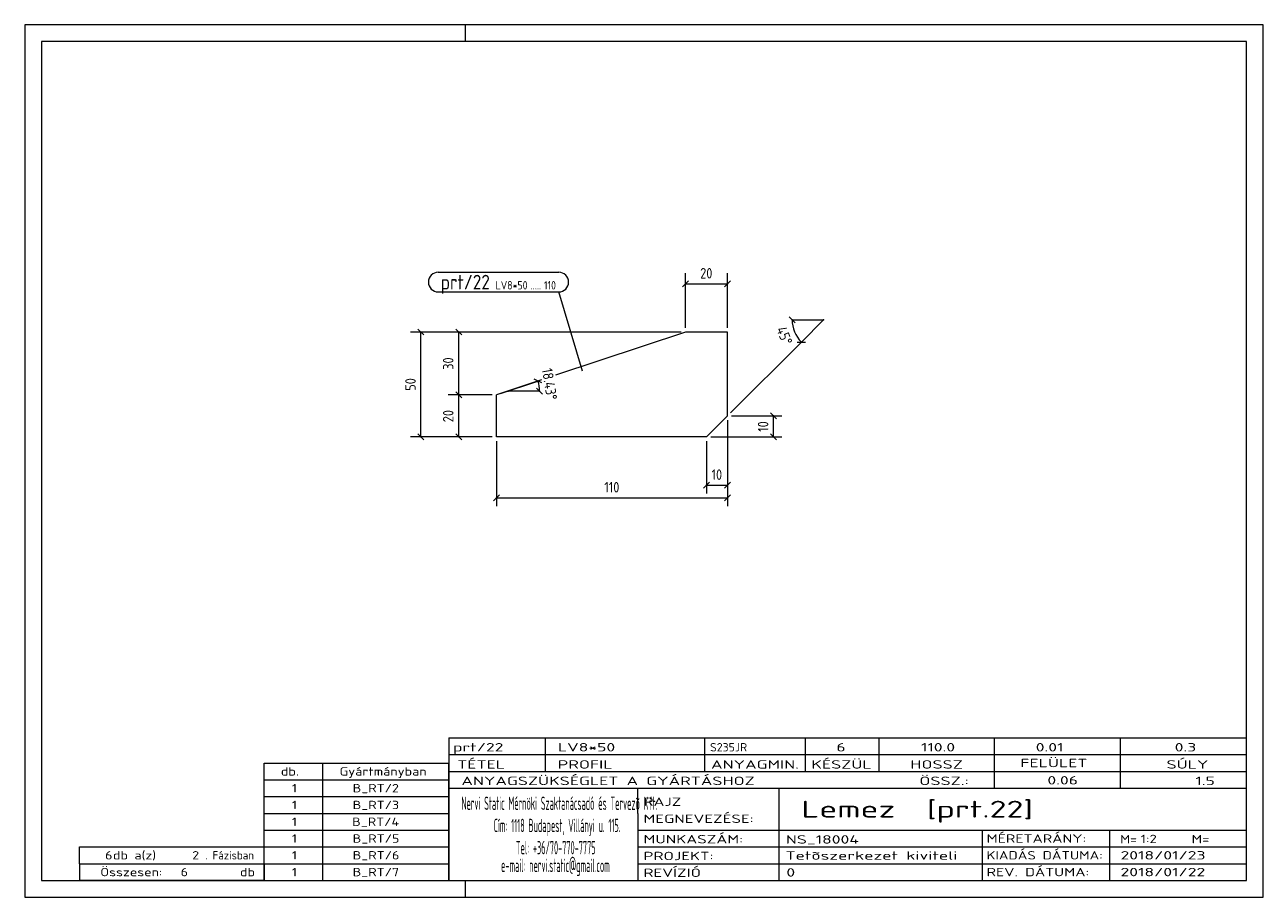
# Model space of a CAD drawing. Header units: millimetres. Extents: x 1 to 296, y 1 to 209.
import ezdxf

# ---------------------------------------------------------------- set-up
doc = ezdxf.new("R2010")
doc.units = ezdxf.units.MM
doc.header["$LTSCALE"] = 0.6
doc.linetypes.add('XKITLINE00', pattern=[0])
for name, color, linetype, lineweight in [('DrawingSheet', 5, 'Continuous', 0), ('OtherObjectType', 1, 'Continuous', 0), ('Part', 2, 'Continuous', 0), ('PartMark', 3, 'Continuous', 0), ('Z-DIMENSIONS', 1, 'Continuous', 0)]:
    doc.layers.add(name, color=color, linetype=linetype, lineweight=lineweight)
doc.styles.add('ISOCPEUR', font='ISOCPEUR.TTF')

msp = doc.modelspace()

# ---------------------------------------------------------------- linework, layer by layer
at = {"layer": 'DrawingSheet', "color": 2, "linetype": 'XKITLINE00', "lineweight": 0}
for p, q in [((296, 209), (1, 209)), ((1, 209), (1, 1)), ((106, 205), (106, 209)), ((296, 1), (296, 209)), ((106, 1), (106, 5)), ((1, 1), (296, 1))]:
    msp.add_line(p, q, dxfattribs=at)
at = {"layer": 'DrawingSheet', "color": 3, "linetype": 'XKITLINE00', "lineweight": 0}
for p, q in [((292, 205), (5, 205)), ((5, 205), (5, 5)), ((292, 5), (292, 205)), ((5, 5), (292, 5))]:
    msp.add_line(p, q, dxfattribs=at)
at = {"layer": 'OtherObjectType', "color": 7, "linetype": 'XKITLINE00', "lineweight": 0}
for p, q in [((102, 39), (292, 39)), ((102, 39), (102, 35)), ((102, 39), (292, 39)), ((125, 35), (125, 39)), ((163, 35), (163, 39)), ((187, 35), (187, 39)), ((204.5, 35), (204.5, 39)), ((232, 35), (232, 39)), ((262, 35), (262, 39)), ((292, 35), (292, 39)), ((58, 33), (102, 33)), ((58, 29), (58, 33)), ((72, 29), (72, 33)), ((102, 35), (292, 35)), ((102, 35), (102, 5)), ((102, 35), (292, 35)), ((102, 29), (102, 33)), ((125, 31), (125, 35)), ((163, 31), (163, 35)), ((187, 31), (187, 35)), ((204.5, 31), (204.5, 35)), ((232, 31), (232, 35)), ((262, 31), (262, 35)), ((292, 31), (292, 35)), ((102, 31), (292, 31)), ((232, 27), (232, 31)), ((262, 27), (262, 31)), ((292, 27), (292, 31)), ((58, 29), (102, 29)), ((58, 25), (58, 29)), ((72, 25), (72, 29)), ((102, 25), (102, 29)), ((102, 27), (292, 27)), ((147, 21), (147, 27)), ((180.7, 17), (180.7, 27)), ((292, 21), (292, 27)), ((58, 25), (102, 25)), ((58, 21), (58, 25)), ((72, 21), (72, 25)), ((102, 21), (102, 25)), ((58, 21), (102, 21)), ((58, 17), (58, 21)), ((72, 17), (72, 21)), ((102, 17), (102, 21)), ((147, 21), (147, 5)), ((292, 17), (292, 21)), ((58, 17), (102, 17)), ((58, 13), (58, 17)), ((72, 13), (72, 17)), ((102, 13), (102, 17)), ((147, 17), (292, 17)), ((180.7, 5), (180.7, 17)), ((229.16, 13), (229.16, 17)), ((259.5, 5), (259.5, 17)), ((292, 13), (292, 17)), ((14, 9), (14, 13)), ((14, 13), (58, 13)), ((14, 13), (58, 13)), ((58, 9), (58, 13)), ((58, 13), (102, 13)), ((58, 9), (58, 13)), ((72, 9), (72, 13)), ((102, 9), (102, 13)), ((147, 13), (292, 13)), ((229.16, 5), (229.16, 13)), ((292, 9), (292, 13)), ((14, 9), (58, 9)), ((14, 9), (14, 5)), ((14, 9), (58, 9)), ((58, 9), (58, 5)), ((58, 9), (102, 9)), ((58, 5), (58, 9)), ((72, 5), (72, 9)), ((102, 5), (102, 9)), ((147, 9), (292, 9)), ((292, 5), (292, 9)), ((58, 5), (14, 5)), ((58, 5), (102, 5)), ((102, 5), (292, 5)), ((139.5, 5), (292, 5))]:
    msp.add_line(p, q, dxfattribs=at)
at = {"layer": 'Part', "color": 2, "linetype": 'XKITLINE00', "lineweight": 0}
for p, q in [((158.38, 135.75), (127.44, 125.44)), ((168.38, 135.75), (158.38, 135.75)), ((168.38, 115.75), (168.38, 135.75)), ((124.07, 124.32), (113.37, 120.75)), ((113.37, 110.75), (113.37, 120.75)), ((163.38, 110.75), (168.38, 115.75)), ((163.38, 110.75), (113.37, 110.75))]:
    msp.add_line(p, q, dxfattribs=at)
at = {"layer": 'PartMark', "color": 7, "linetype": 'XKITLINE00', "lineweight": 0}
for p, q in [((99.48, 149.99), (128.19, 149.99)), ((99.48, 145.29), (128.19, 145.29)), ((133.89, 126.39), (128.19, 145.29))]:
    msp.add_line(p, q, dxfattribs=at)
for centre, start, end in [((99.48, 147.64), 90, 270), ((128.19, 147.64), 270, 90)]:
    msp.add_arc(centre, 2.35, start, end, dxfattribs=at)
at = {"layer": 'Z-DIMENSIONS', "color": 7, "linetype": 'XKITLINE00', "lineweight": 0}
for p, q in [((159.09, 147.96), (157.67, 146.54)), ((158.38, 136.75), (158.38, 149.75)), ((169.09, 147.96), (167.67, 146.54)), ((168.38, 136.75), (168.38, 149.75)), ((158.38, 147.25), (168.38, 147.25)), ((183.08, 139.37), (184.5, 137.95)), ((183.79, 138.66), (191.29, 138.66)), ((185.99, 133.36), (191.29, 138.66)), ((157.38, 135.75), (92.87, 135.75)), ((94.66, 136.46), (96.07, 135.04)), ((95.37, 110.75), (95.37, 135.75)), ((157.38, 135.75), (101.87, 135.75)), ((103.66, 136.46), (105.07, 135.04)), ((104.37, 120.75), (104.37, 135.75)), ((169.09, 116.46), (185.99, 133.36)), ((184.99, 133.36), (186.99, 133.36)), ((114.31, 121.07), (123.25, 124.04)), ((123.25, 124.04), (116.13, 121.67)), ((124.14, 123.6), (122.35, 124.49)), ((103.66, 121.46), (105.07, 120.04)), ((103.66, 121.46), (105.07, 120.04)), ((123.63, 121.67), (116.13, 121.67)), ((124.34, 120.96), (122.93, 122.38)), ((112.37, 120.75), (101.87, 120.75)), ((112.37, 120.75), (101.87, 120.75)), ((104.37, 110.75), (104.37, 120.75)), ((169.38, 115.75), (181.37, 115.75)), ((178.66, 116.46), (180.07, 115.04)), ((179.37, 110.75), (179.37, 115.75)), ((168.38, 114.75), (168.38, 94.25)), ((168.38, 114.75), (168.38, 97.25)), ((112.37, 110.75), (92.87, 110.75)), ((94.66, 111.46), (96.07, 110.04)), ((112.37, 110.75), (101.87, 110.75)), ((103.66, 111.46), (105.07, 110.04)), ((113.37, 109.75), (113.37, 94.25)), ((163.38, 109.75), (163.38, 97.25)), ((164.38, 110.75), (181.37, 110.75)), ((178.66, 111.46), (180.07, 110.04)), ((164.09, 99.96), (162.67, 98.54)), ((163.38, 99.25), (168.38, 99.25)), ((169.09, 99.96), (167.67, 98.54)), ((114.07, 96.96), (112.66, 95.54)), ((113.37, 96.25), (168.38, 96.25)), ((169.09, 96.96), (167.67, 95.54))]:
    msp.add_line(p, q, dxfattribs=at)
for centre, start, end in [((191.29, 138.66), 180, 225), ((116.13, 121.67), 360, 18.4292)]:
    msp.add_arc(centre, 7.5, start, end, dxfattribs=at)
at = {"layer": 'Z-DIMENSIONS', "color": 3}
for p in [(158.38, 147.25), (168.38, 147.25), (95.37, 135.75), (104.37, 135.75), (104.37, 120.75), (104.37, 120.75), (179.37, 115.75), (95.37, 110.75), (104.37, 110.75), (179.37, 110.75), (163.38, 99.25), (168.38, 99.25), (113.37, 96.25), (168.38, 96.25)]:
    msp.add_point(p, dxfattribs=at)
at = {"layer": 'Z-DIMENSIONS', "color": 7}
for p in [(183.79, 138.66), (191.29, 138.66), (185.99, 133.36), (123.25, 124.04), (116.13, 121.67), (123.63, 121.67)]:
    msp.add_point(p, dxfattribs=at)

# ---------------------------------------------------------------- texts
at = {"layer": 'OtherObjectType', "color": 7, "style": 'ISOCPEUR'}
for s, height, width, p in [('prt/22', 2, 1.525501, (103, 35.76)), ('LV8*50', 2, 1.525501, (128, 35.76)), ('S235JR', 2, 1.02, (164.22, 35.76)), ('6', 2, 1.525501, (194.32, 35.76)), ('110.0', 2, 1.525501, (214.47, 35.76)), ('0.01', 2, 1.525501, (241.81, 35.76)), ('0.3', 2, 1.525501, (274.91, 35.76)), ('TÉTEL', 2, 1.525501, (104, 31.66)), ('PROFIL', 2, 1.525501, (127.96, 31.66)), ('ANYAGMIN.', 2, 1.525501, (164.47, 31.66)), ('KÉSZÜL', 2, 1.525501, (188.37, 31.66)), ('HOSSZ', 2, 1.525501, (211.96, 31.66)), ('FELÜLET', 2, 1.525501, (238.13, 32)), ('SÚLY', 2, 1.525501, (272.96, 31.66)), ('db.', 2, 1.211571, (62, 30)), ('Gyártmányban', 2, 1.211571, (76, 30)), ('ANYAGSZÜKSÉGLET A GYÁRTÁSHOZ', 2, 1.525501, (105, 27.75)), ('ÖSSZ.:', 2, 1.525501, (214.1, 27.75)), ('0.06', 2, 1.525501, (244.59, 27.88)), ('1.5', 2, 1.525501, (279.83, 27.75)), ('1', 2, 1.211571, (64.63, 26)), ('B_RT/2', 2, 1.211571, (79.1, 26)), ('1', 2, 1.211571, (64.63, 22)), ('B_RT/3', 2, 1.211571, (79.1, 22)), ('Nervi Static Mérnöki\xa0Szaktanácsadó\xa0és\xa0Tervezõ Kft.', 3.1765, 0.403093, (105, 21.82)), ('RAJZ', 2, 1.445, (148.38, 22.78)), ('Lemez  [prt.22]', 4, 1.474651, (186, 20)), ('MEGNEVEZÉSE:', 2, 1.445, (148.38, 18.72)), ('1', 2, 1.211571, (64.63, 18)), ('B_RT/4', 2, 1.211571, (78.98, 18)), ('Cím:\xa01118 Budapest, Villányi u. 115.', 3.1765, 0.403093, (112.69, 16.53)), ('1', 2, 1.211571, (64.63, 14)), ('B_RT/5', 2, 1.211571, (79.1, 14)), ('MUNKASZÁM:', 2, 1.445, (148.38, 13.84)), ('NS_18004', 2, 1.525501, (182.28, 13.78)), ('MÉRETARÁNY:', 2, 1.36, (230.1, 14)), ('M=', 2, 1.211571, (261.91, 13.84)), ('1:2', 2, 1.275, (266.79, 13.9)), ('M=', 2, 1.275, (278.95, 13.87)), ('6', 2, 1.211571, (20.14, 10)), ('db a(z)', 2, 1.211571, (22, 10)), ('2', 2, 1.211571, (40.86, 10)), ('. Fázisban', 2, 0.935, (44, 10)), ('1', 2, 1.211571, (64.63, 10)), ('B_RT/6', 2, 1.211571, (79.1, 10)), ('Tel:\xa0+36/70-770-7775', 3.1765, 0.403093, (117.97, 11.24)), ('PROJEKT:', 2, 1.445, (148.38, 9.84)), ('Tetõszerkezet kiviteli ', 2, 1.525501, (182.2, 9.94)), ('KIADÁS DÁTUMA:', 2, 1.275, (230.1, 10)), ('2018/01/23', 2, 1.525501, (262, 10)), ('e-mail:\xa0nervi.static@gmail.com', 3.1765, 0.403093, (114.45, 7)), ('Összesen:            db', 2, 1.211571, (19, 6)), ('6', 2, 1.211571, (38.14, 6)), ('1', 2, 1.211571, (64.63, 6)), ('B_RT/7', 2, 1.211571, (79.1, 6)), ('REVÍZIÓ', 2, 1.445, (148.38, 5.84)), ('0', 2, 1.525501, (182.41, 5.92)), ('REV. DÁTUMA:', 2, 1.36, (230.1, 6)), ('2018/01/22', 2, 1.525501, (262, 6))]:
    msp.add_text(s, height=height, dxfattribs=dict(at, width=width)).set_placement(p)
at = {"layer": 'PartMark', "color": 3, "style": 'ISOCPEUR', "width": 0.85}
msp.add_text('prt/22', height=3.5, dxfattribs=at).set_placement((100.08, 145.89))
at = {"layer": 'PartMark', "color": 4, "style": 'ISOCPEUR', "width": 0.85}
for s, p in [('LV8*50', (113.16, 145.89)), ('110', (124.67, 145.89)), ('.....', (121.49, 145.89))]:
    msp.add_text(s, height=2, dxfattribs=at).set_placement(p)
at = {"layer": 'Z-DIMENSIONS', "color": 3, "style": 'ISOCPEUR', "width": 0.85}
for s, p in [('20', (161.88, 148.5)), ('10', (164.59, 100.5)), ('110', (139.05, 97.5))]:
    msp.add_text(s, height=2.5, dxfattribs=at).set_placement(p)
for s, rotation, p in [('45°', -67.5002, (179.96, 136.41)), ('30', 90.0002, (103.12, 126.75)), ('18.43°', -80.787, (124.16, 126.89)), ('50', 90.0002, (94.12, 121.75)), ('20', 90.0002, (103.12, 114.25)), ('10', 90.0002, (178.12, 111.96))]:
    msp.add_text(s, height=2.5, rotation=rotation, dxfattribs=at).set_placement(p)

doc.saveas('drawing.dxf')
